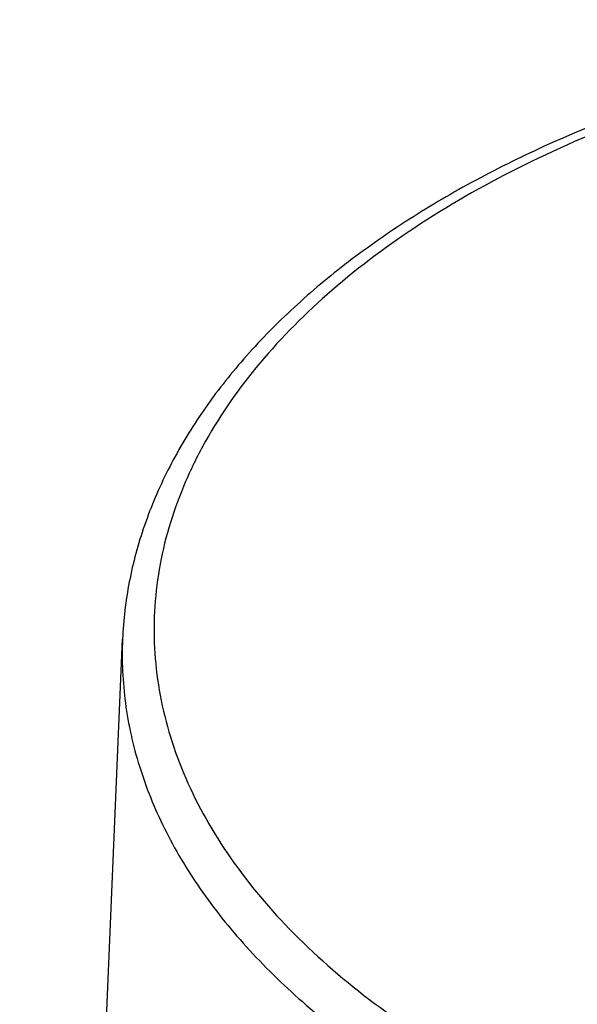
# Model space of a CAD drawing. Header units: millimetres. Extents: x 20 to 4180, y 42 to 2950.
# Tile 128 of 133: x 3279 to 3312, y 2600 to 2658. Entities that reach past the tile are written whole.
import ezdxf

# ---------------------------------------------------------------- set-up
doc = ezdxf.new("R2010")
doc.units = ezdxf.units.MM
doc.header["$LTSCALE"] = 231.275
doc.layers.add('DEFAULT_VBL19', color=7, linetype='CONTINUOUS')
doc.layers.add('TOP_ASM_PBL22', color=7, linetype='CONTINUOUS')

# ---------------------------------------------------------------- blocks, each defined once
blk = doc.blocks.new('TOP_ASM_PBL22', base_point=(3446.87, 2452.242))
at = {"layer": 'TOP_ASM_PBL22', "color": 7}
blk.add_line((3278.809, 2479.756), (3284.869, 2621.386), dxfattribs=at)
for points, knots in [([(3339.236, 2657.854), (3335.629, 2657.527), (3328.571, 2656.526), (3318.457, 2653.961), (3310.628, 2650.957), (3304.939, 2648.068), (3301.069, 2645.729), (3297.55, 2643.194), (3294.409, 2640.479), (3291.669, 2637.598), (3289.355, 2634.568), (3287.489, 2631.408), (3286.093, 2628.14), (3285.186, 2624.791), (3284.917, 2622.517), (3284.869, 2621.386)], [0, 0, 0, 0, 0.153629, 0.301691, 0.44175, 0.508235, 0.572131, 0.63337, 0.691963, 0.748008, 0.8017, 0.853328, 0.903273, 0.951991, 1, 1, 1, 1]), ([(3339.236, 2657.502), (3336.444, 2657.244), (3330.95, 2656.515), (3322.971, 2654.769), (3315.477, 2652.411), (3308.605, 2649.485), (3302.482, 2646.043), (3297.221, 2642.144), (3292.919, 2637.854), (3290.156, 2633.941), (3288.546, 2630.708), (3287.645, 2628.28), (3287.035, 2625.821), (3286.72, 2623.342), (3286.702, 2620.856), (3286.981, 2618.375), (3287.555, 2615.913), (3288.726, 2612.624), (3290.957, 2608.593), (3294.684, 2604.114), (3299.418, 2599.987), (3303.053, 2597.604), (3305.001, 2596.48)], [0, 0, 0, 0, 0.082858, 0.163503, 0.241021, 0.314636, 0.383761, 0.448058, 0.507518, 0.562534, 0.588663, 0.61405, 0.638878, 0.663356, 0.687705, 0.712155, 0.736929, 0.762238, 0.815111, 0.872, 0.933561, 1, 1, 1, 1]), ([(3284.869, 2621.386), (3284.815, 2620.135), (3284.93, 2617.598), (3285.772, 2613.836), (3287.27, 2610.15), (3289.025, 2607.215), (3290.718, 2604.945), (3292.661, 2602.664), (3295.469, 2599.929), (3299.334, 2596.91), (3302.171, 2595.106), (3303.665, 2594.244)], [0, 0, 0, 0, 0.108277, 0.21821, 0.331829, 0.450839, 0.512817, 0.576584, 0.709772, 0.850891, 1, 1, 1, 1])]:
    blk.add_open_spline(points, degree=3, knots=knots, dxfattribs=at)
blk = doc.blocks.new('DEFAULT_VBL19', base_point=(3677.416, 2256.486))
at = {"layer": 'TOP_ASM_PBL22'}
blk.add_blockref('TOP_ASM_PBL22', (3446.87, 2452.242), dxfattribs=at)

msp = doc.modelspace()

# ---------------------------------------------------------------- block references
at = {"layer": 'DEFAULT_VBL19'}
msp.add_blockref('DEFAULT_VBL19', (3677.416, 2256.486), dxfattribs=at)

doc.saveas('drawing.dxf')
